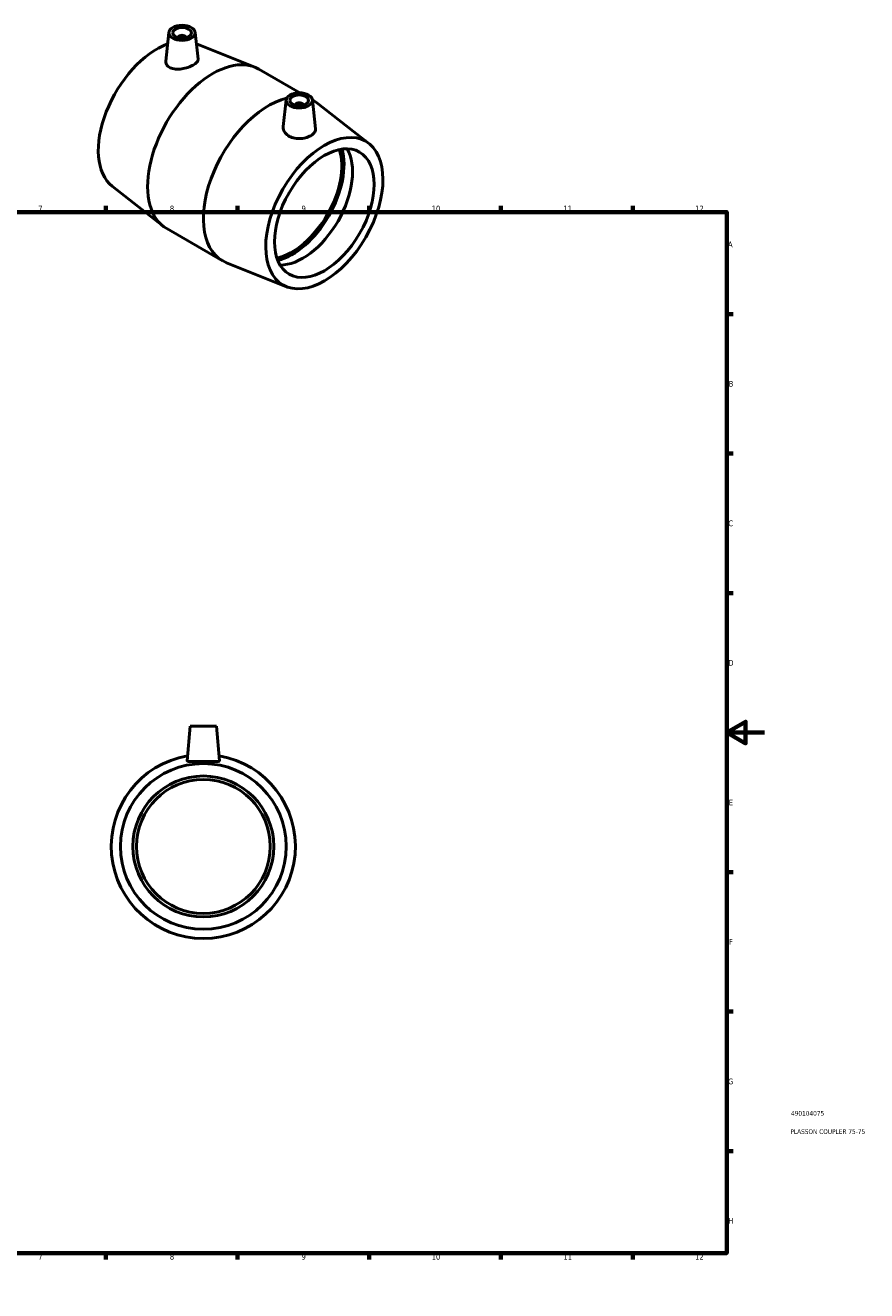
# Model space of a CAD drawing. Header units: millimetres. Extents: x 0 to 895, y 0 to 722.
# Tile 3 of 3: x 448 to 895, y 0 to 673. Entities that reach past the tile are written whole.
import ezdxf

# ---------------------------------------------------------------- set-up
doc = ezdxf.new("R2010")
doc.units = ezdxf.units.MM
for name, color, linetype, lineweight in [('Border (ANSI)', 7, 'Continuous', 70), ('Title (ISO)', 7, 'Continuous', 50), ('Visible (ANSI)', 7, 'Continuous', 50)]:
    doc.layers.add(name, color=color, linetype=linetype, lineweight=lineweight)
doc.styles.add('Note Text (ANSI)', font='tahoma.ttf')
doc.styles.add('Note Text (ISO)', font='tahoma.ttf')

# ---------------------------------------------------------------- blocks, each defined once
blk = doc.blocks.new('Borders Default Border')
at = {"layer": 'Border (ANSI)'}
for p, q in [((70.08, 574), (70.08, 577.45)), ((140.17, 574), (140.17, 577.45)), ((210.25, 574), (210.25, 577.45)), ((280.33, 574), (280.33, 577.45)), ((350.42, 574), (350.42, 577.45)), ((490.58, 574), (490.58, 577.45)), ((560.67, 574), (560.67, 577.45)), ((630.75, 574), (630.75, 577.45)), ((700.83, 574), (700.83, 577.45)), ((770.92, 574), (770.92, 577.45)), ((20, 519.75), (16.55, 519.75)), ((821, 519.75), (824.45, 519.75)), ((20, 445.5), (16.55, 445.5)), ((821, 445.5), (824.45, 445.5)), ((20, 371.25), (16.55, 371.25)), ((821, 371.25), (824.45, 371.25)), ((20, 222.75), (16.55, 222.75)), ((821, 222.75), (824.45, 222.75)), ((20, 148.5), (16.55, 148.5)), ((821, 148.5), (824.45, 148.5)), ((20, 74.25), (16.55, 74.25)), ((821, 74.25), (824.45, 74.25)), ((70.08, 20), (70.08, 16.55)), ((140.17, 20), (140.17, 16.55)), ((210.25, 20), (210.25, 16.55)), ((280.33, 20), (280.33, 16.55)), ((350.42, 20), (350.42, 16.55)), ((490.58, 20), (490.58, 16.55)), ((560.67, 20), (560.67, 16.55)), ((630.75, 20), (630.75, 16.55)), ((700.83, 20), (700.83, 16.55)), ((770.92, 20), (770.92, 16.55))]:
    blk.add_line(p, q, dxfattribs=at)
at = {"layer": 'Border (ANSI)', "flags": 128}
for points in [[(420.5, 594), (420.5, 574), (414.73, 584), (426.27, 584), (420.5, 574)], [(20, 20), (20, 574), (821, 574), (821, 20), (20, 20)], [(0, 297), (20, 297), (10, 302.77), (10, 291.23), (20, 297)], [(841, 297), (821, 297), (831, 302.77), (831, 291.23), (821, 297)], [(420.5, 0), (420.5, 20), (414.73, 10), (426.27, 10), (420.5, 20)]]:
    blk.add_lwpolyline(points, dxfattribs=at)
at = {"layer": 'Border (ANSI)', "color": 230, "true_color": 0xff0080, "attachment_point": 7, "style": 'Note Text (ANSI)'}
for s, insert, char_height in [('1', (34.35, 574.4), 3.05), ('2', (104.2, 574.4), 3.05), ('3', (174.26, 574.34), 3.05), ('4', (244.23, 574.4), 3.05), ('5', (314.48, 574.34), 3.05), ('6', (384.49, 574.34), 3.05), ('7', (454.6, 574.4), 3.05), ('8', (524.63, 574.33), 3.05), ('9', (594.7, 574.34), 3.05), ('10', (663.96, 574.34), 3.048), ('11', (734.04, 574.4), 3.048), ('12', (804.13, 574.4), 3.048), ('A', (16.78, 555.35), 3.05), ('A', (821.63, 555.35), 3.05), ('B', (17.15, 481.1), 3.05), ('B', (821.99, 481.1), 3.05), ('C', (16.95, 406.8), 3.05), ('C', (821.8, 406.8), 3.05), ('D', (16.96, 332.6), 3.05), ('D', (821.81, 332.6), 3.05), ('E', (17.21, 258.35), 3.05), ('E', (822.05, 258.35), 3.05), ('F', (17.29, 184.1), 3.05), ('F', (822.14, 184.1), 3.05), ('G', (16.81, 109.79), 3.05), ('G', (821.66, 109.79), 3.05), ('H', (16.97, 35.6), 3.05), ('H', (821.81, 35.6), 3.05), ('1', (34.35, 16.55), 3.05), ('2', (104.2, 16.55), 3.05), ('3', (174.26, 16.49), 3.05), ('4', (244.23, 16.55), 3.05), ('5', (314.48, 16.49), 3.05), ('6', (384.49, 16.49), 3.05), ('7', (454.6, 16.55), 3.05), ('8', (524.63, 16.48), 3.05), ('9', (594.7, 16.49), 3.05), ('10', (663.96, 16.49), 3.048), ('11', (734.04, 16.55), 3.048), ('12', (804.13, 16.55), 3.048)]:
    blk.add_mtext(s, dxfattribs=dict(at, insert=insert, char_height=char_height))
blk = doc.blocks.new('Title Blocks ISO')
at = {"layer": 'Title (ISO)', "color": 232, "true_color": 0xca0064, "style": 'Note Text (ISO)'}
for tag, p in [('PART_NUMBER_001', (34.16, 73.14)), ('DESCRIPTION_001', (33.84, 63.4))]:
    blk.add_attdef(tag, p, '', height=2.5, dxfattribs=at)

msp = doc.modelspace()

# ---------------------------------------------------------------- linework, layer by layer
at = {"layer": 'Visible (ANSI)'}
for p, q in [((524.121, 669.661), (522.479, 654.34)), ((529.108, 666.96), (529.108, 666.774)), ((533.108, 666.96), (533.108, 666.774)), ((538.095, 669.661), (539.621, 655.431)), ((538.748, 663.564), (569.782, 651.169)), ((571.895, 650.146), (593.813, 637.525)), ((586.488, 633.747), (584.978, 619.665)), ((600.462, 633.747), (602.105, 618.415)), ((600.467, 633.693), (601.593, 633.044)), ((591.475, 630.859), (591.475, 631.046)), ((595.475, 630.859), (595.475, 631.046)), ((630.597, 610.513), (603.539, 631.73)), ((493.986, 587.752), (521.044, 566.535)), ((522.99, 565.221), (552.688, 548.119)), ((586.733, 534.342), (554.801, 547.096)), ((535.464, 300.427), (533.845, 281.923)), ((535.464, 300.427), (549.464, 300.427)), ((549.464, 300.427), (551.083, 281.923))]:
    msp.add_line(p, q, dxfattribs=at)
for radius in [44.1, 37.5, 35.625]:
    msp.add_circle((542.464, 236.427), radius, dxfattribs=at)
msp.add_arc((542.464, 236.427), 49, 99.841715, 80.158285, dxfattribs=at)
for centre, major_axis, ratio in [((531.108, 669.413), (-7, 0), 0.5758617), ((531.108, 669.413), (-5, 0), 0.5758617), ((593.475, 633.498), (-7, 0), 0.5758617), ((593.475, 633.498), (-5, 0), 0.5758617), ((606.839, 573.479), (-22.007, -38.216), 0.5780931), ((606.839, 573.479), (-18.714, -32.497), 0.5780931)]:
    msp.add_ellipse(centre, major_axis=major_axis, ratio=ratio, dxfattribs=at)
for centre, major_axis, ratio, start_param, end_param in [((531.108, 666.96), (-2, 0), 0.5758617, 2.9729035, 6.4518745), ((517.744, 624.786), (-22.007, -38.216), 0.5780931, 3.740603, 6.2004357), ((547.442, 607.684), (24.453, 42.463), 0.5780931, 0, 3.1415927), ((577.141, 590.582), (-24.453, -42.463), 0.5780931, 3.6442696, 6.3659349), ((577.141, 590.582), (24.453, 42.463), 0.5780931, 6.2004357, 6.3278127), ((593.475, 631.046), (-2, 0), 0.5758617, 2.9729035, 6.4518745), ((589.586, 583.415), (18.714, 32.497), 0.5780931, 3.6186913, 5.8060867), ((589.586, 583.415), (19.576, 33.995), 0.5780931, 3.6514556, 5.7733224), ((595.337, 580.103), (-18.714, -32.497), 0.5780931, 0.3111313, 2.8304614)]:
    msp.add_ellipse(centre, major_axis=major_axis, ratio=ratio, start_param=start_param, end_param=end_param, dxfattribs=at)
for points, knots in [([(524.821, 650.861), (524.092, 651.201), (523.462, 651.682), (522.64, 652.819), (522.447, 653.472), (522.464, 654.176), (522.47, 654.258), (522.479, 654.34)], [0, 0, 0, 0, 0.31841432, 0.31841432, 0.63682865, 0.63682865, 0.67822931, 0.67822931, 0.67822931, 0.67822931]), ([(539.62, 655.431), (539.626, 655.375), (539.63, 655.319), (539.63, 654.797), (539.415, 654.283), (538.533, 653.262), (537.866, 652.754), (536.317, 651.862), (535.339, 651.423), (533.206, 650.707), (532.051, 650.433), (529.875, 650.12), (528.707, 650.065), (526.563, 650.256), (525.587, 650.504), (524.821, 650.861)], [3.1821628, 3.1821628, 3.1821628, 3.1821628, 3.2215237, 3.2215237, 3.5500107, 3.5500107, 3.8784977, 3.8784977, 4.2069848, 4.2069848, 4.5354718, 4.5354718, 4.8699221, 4.8699221, 5.2043725, 5.2043725, 5.2043725, 5.2043725]), ([(587.575, 614.724), (586.775, 615.268), (586.087, 615.978), (585.177, 617.546), (584.954, 618.402), (584.953, 619.349), (584.962, 619.507), (584.979, 619.665)], [0, 0, 0, 0, 0.33445035, 0.33445035, 0.6689007, 0.6689007, 0.73509068, 0.73509068, 0.73509068, 0.73509068]), ([(602.104, 618.415), (602.118, 618.29), (602.124, 618.167), (602.105, 617.445), (601.878, 616.818), (600.993, 615.66), (600.335, 615.125), (598.828, 614.257), (597.876, 613.865), (595.79, 613.313), (594.656, 613.156), (592.529, 613.114), (591.393, 613.226), (589.297, 613.771), (588.337, 614.205), (587.575, 614.724)], [3.2244873, 3.2244873, 3.2244873, 3.2244873, 3.2885782, 3.2885782, 3.6083196, 3.6083196, 3.928061, 3.928061, 4.2478024, 4.2478024, 4.5675438, 4.5675438, 4.8859582, 4.8859582, 5.2043725, 5.2043725, 5.2043725, 5.2043725]), ([(551.081, 281.891), (551.058, 281.77), (550.825, 281.682), (549.924, 281.596), (549.257, 281.594), (547.731, 281.623), (546.768, 281.656), (544.668, 281.708), (543.53, 281.725), (541.398, 281.725), (540.26, 281.708), (538.159, 281.656), (537.197, 281.623), (535.671, 281.594), (535.004, 281.596), (534.103, 281.682), (533.869, 281.77), (533.844, 281.901), (533.844, 281.912), (533.845, 281.923)], [0, 0, 0, 0, 0.3184143, 0.3184143, 0.6368286, 0.6368286, 0.9565701, 0.9565701, 1.2763115, 1.2763115, 1.5960529, 1.5960529, 1.9157943, 1.9157943, 2.2342086, 2.2342086, 2.552623, 2.552623, 2.5800451, 2.5800451, 2.5800451, 2.5800451])]:
    msp.add_open_spline(points, degree=3, knots=knots, dxfattribs=at)
msp.add_open_spline([(551.082, 281.923), (551.084, 281.912), (551.083, 281.901), (551.081, 281.891)], degree=3, dxfattribs=at)

# ---------------------------------------------------------------- block references
msp.add_blockref('Borders Default Border', (0, 0))
msp.add_blockref('Title Blocks ISO', (821, 20)).add_auto_attribs({'PART_NUMBER_001': '490104075', 'DESCRIPTION_001': 'PLASSON COUPLER 75-75'})

doc.saveas('drawing.dxf')
